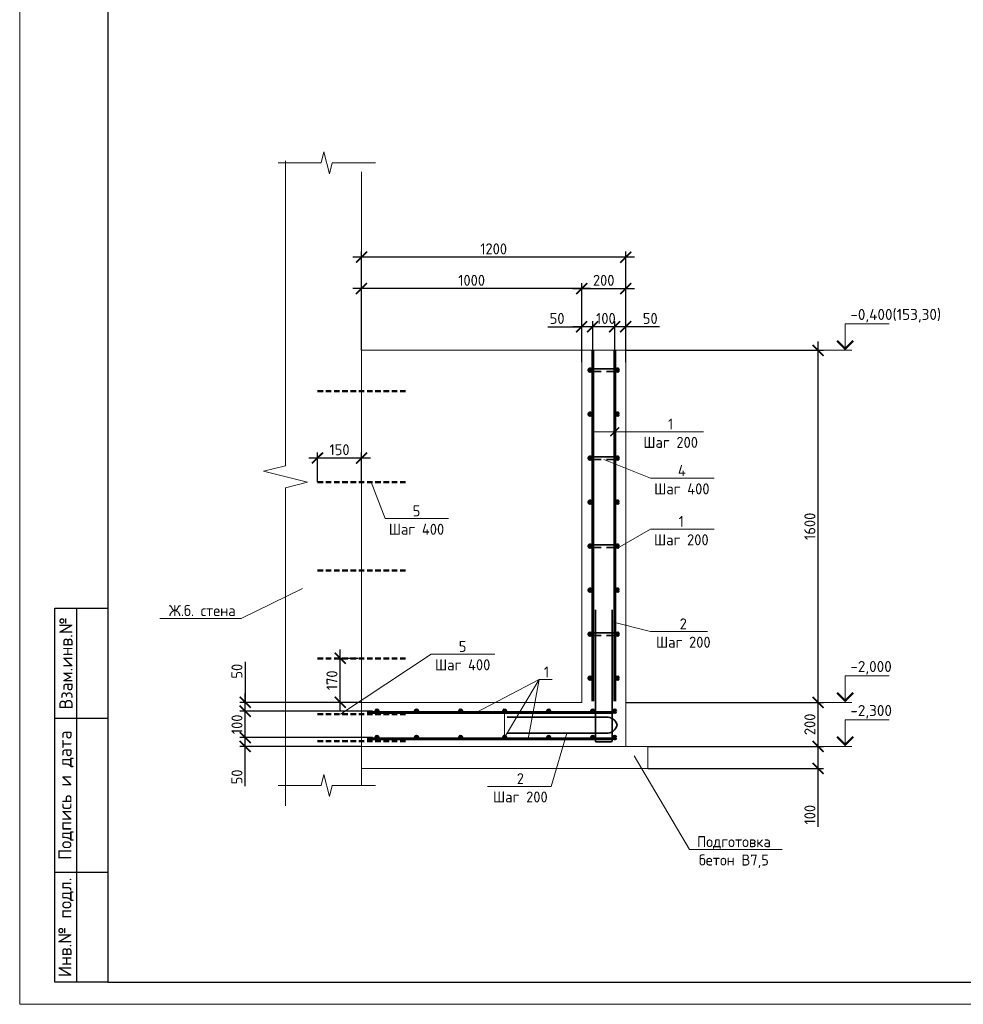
# Model space of a CAD drawing. Header units: millimetres. Extents: x 130535 to 3472113, y -231620 to 121434.
# Tile 19 of 133: x 344596 to 366028, y -231620 to -209245. Entities that reach past the tile are written whole.
import ezdxf
from ezdxf import colors
from ezdxf.entities.mleader import LeaderData, LeaderLine
from ezdxf.enums import TextEntityAlignment as Align
from ezdxf.math import Vec2, Vec3

# ---------------------------------------------------------------- set-up
doc = ezdxf.new("R2010")
doc.units = ezdxf.units.MM
doc.linetypes.add('DASHED2', pattern=[0.375, 0.25, -0.125])
doc.layers.get('DEFPOINTS').update_dxf_attribs({"color": 1, "lineweight": 0})
for name, color, linetype, lineweight in [('Основная 0.35', 200, 'Continuous', 35), ('Основная 0.60', 142, 'Continuous', 60), ('РАЗМЕРЫ', 1, 'Continuous', 9), ('Разрез жилая часть$0$Отметки', 1, 'Continuous', 20), ('Символы 0.20', 1, 'Continuous', 20), ('Текст', 7, 'Continuous', 25), ('Тонкая', 81, 'Continuous', 20), ('Тонкая 0.20', 30, 'Continuous', 20), ('ТОНКИЕ', 7, 'Continuous', 9)]:
    doc.layers.add(name, color=color, linetype=linetype, lineweight=lineweight)
doc.layers.add('ТОЛСТЫЕ_ОСНОВНЫЕ', color=6, linetype='Continuous')
doc.styles.add('GOST-2.304_Type-B', font='GOST_Common.ttf')
doc.styles.add('style1', font='GOST_Common.ttf', dxfattribs={"height": 500})
doc.styles.add('ГОСТ', font='isocpeur.TTF')
doc.dimstyles.new('СПДС', dxfattribs={"dimscale": 100, "dimtxt": 2.5, "dimasz": 2.5, "dimexe": 1.25, "dimexo": 0, "dimtad": 1, "dimdec": 0, "dimtxsty": 'GOST-2.304_Type-B', "dimblk": 'ARCHTICK', "dimcen": 2.5, "dimdle": 2, "dimadec": 0, "dimazin": 2, "dimtfac": 0.75, "dimtdec": 0, "dimtmove": 1, "dimatfit": 3, "dimfxl": 1, "dimtolj": 1, "dimarcsym": 1})

# ---------------------------------------------------------------- blocks, each defined once
blk = doc.blocks.new('*U5')
at = {"layer": 'ТОЛСТЫЕ_ОСНОВНЫЕ'}
for p, q in [((8, 5), (8, 90)), ((8, 90), (20, 90)), ((13, 5), (13, 90)), ((8, 65), (20, 65)), ((8, 30), (20, 30)), ((20, 5), (8, 5))]:
    blk.add_line(p, q, dxfattribs=at)
at = {"layer": 'ТОЛСТЫЕ_ОСНОВНЫЕ', "color": 6}
blk.add_lwpolyline([(20, 5), (589, 5), (589, 415), (20, 415)], close=True, dxfattribs=at)
at = {"layer": 'ТОНКИЕ'}
blk.add_lwpolyline([(0, 0), (594, 0), (594, 420), (0, 420)], close=True, dxfattribs=at)
at = {"layer": 'Текст', "style": 'style1'}
for s, p in [('Взам.инв.№', (10.5, 77.5)), ('Подпись и дата', (10.5, 47.5)), ('Инв.№ подл.', (10.5, 17.5))]:
    blk.add_text(s, height=3, rotation=90, dxfattribs=at).set_placement(p, align=Align.MIDDLE)
blk = doc.blocks.new('_None')
blk = doc.blocks.new('_ArchTick')
at = {"color": 0, "linetype": 'ByBlock', "const_width": 0.15}
blk.add_lwpolyline([(-0.5, -0.5), (0.5, 0.5)], dxfattribs=at)
blk = doc.blocks.new('*D780')
at = {"layer": 'DEFPOINTS', "color": 0, "linetype": 'Continuous', "lineweight": 0, "transparency": 16777216}
for p in [(349717, -225558), (352610, -225558), (352360, -225758)]:
    blk.add_point(p, dxfattribs=at)
at = {"layer": 'РАЗМЕРЫ', "color": 0, "linetype": 'Continuous', "lineweight": -2, "transparency": 16777216}
for p, q in [((349717, -225958), (349717, -225358)), ((352610, -225558), (349592, -225558)), ((352360, -225758), (349592, -225758)), ((349717, -226666), (349717, -225758))]:
    blk.add_line(p, q, dxfattribs=at)
at = {"layer": 'РАЗМЕРЫ', "color": 0, "linetype": 'Continuous', "lineweight": -2, "transparency": 16777216, "xscale": 250, "yscale": 250, "zscale": 250}
for p, rotation in [((349717, -225558), 90), ((349717, -225758), 270)]:
    blk.add_blockref('_ArchTick', p, dxfattribs=dict(at, rotation=rotation))
at = {"layer": 'РАЗМЕРЫ', "color": 0, "linetype": 'Continuous', "lineweight": 0, "transparency": 16777216, "insert": (349530, -226453), "char_height": 250, "attachment_point": 5, "rotation": 90, "style": 'GOST-2.304_Type-B'}
blk.add_mtext('\\A1;50', dxfattribs=at)
blk = doc.blocks.new('*D781')
at = {"layer": 'DEFPOINTS', "color": 0, "linetype": 'Continuous', "lineweight": 0, "transparency": 16777216}
for p in [(349717, -224958), (352610, -224958), (352610, -225558)]:
    blk.add_point(p, dxfattribs=at)
at = {"layer": 'РАЗМЕРЫ', "color": 0, "linetype": 'Continuous', "lineweight": -2, "transparency": 16777216}
for p, q in [((349717, -225758), (349717, -224758)), ((352610, -224958), (349592, -224958)), ((352610, -225558), (349592, -225558))]:
    blk.add_line(p, q, dxfattribs=at)
at = {"layer": 'РАЗМЕРЫ', "color": 0, "linetype": 'Continuous', "lineweight": -2, "transparency": 16777216, "xscale": 250, "yscale": 250, "zscale": 250}
for p, rotation in [((349717, -224958), 90), ((349717, -225558), 270)]:
    blk.add_blockref('_ArchTick', p, dxfattribs=dict(at, rotation=rotation))
at = {"layer": 'РАЗМЕРЫ', "color": 0, "linetype": 'Continuous', "lineweight": 0, "transparency": 16777216, "insert": (349530, -225258), "char_height": 250, "attachment_point": 5, "rotation": 90, "style": 'GOST-2.304_Type-B'}
blk.add_mtext('\\A1;100', dxfattribs=at)
blk = doc.blocks.new('*D782')
at = {"layer": 'DEFPOINTS', "color": 0, "linetype": 'Continuous', "lineweight": 0, "transparency": 16777216}
for p in [(349717, -224758), (352360, -224758), (352610, -224958)]:
    blk.add_point(p, dxfattribs=at)
at = {"layer": 'РАЗМЕРЫ', "color": 0, "linetype": 'Continuous', "lineweight": -2, "transparency": 16777216}
for p, q in [((349717, -223837), (349717, -224758)), ((349717, -225158), (349717, -224558)), ((352360, -224758), (349592, -224758)), ((352610, -224958), (349592, -224958))]:
    blk.add_line(p, q, dxfattribs=at)
at = {"layer": 'РАЗМЕРЫ', "color": 0, "linetype": 'Continuous', "lineweight": -2, "transparency": 16777216, "xscale": 250, "yscale": 250, "zscale": 250}
for p, rotation in [((349717, -224758), 90), ((349717, -224958), 270)]:
    blk.add_blockref('_ArchTick', p, dxfattribs=dict(at, rotation=rotation))
at = {"layer": 'РАЗМЕРЫ', "color": 0, "linetype": 'Continuous', "lineweight": 0, "transparency": 16777216, "insert": (349530, -224050), "char_height": 250, "attachment_point": 5, "rotation": 90, "style": 'GOST-2.304_Type-B'}
blk.add_mtext('\\A1;50', dxfattribs=at)
blk = doc.blocks.new('*D783')
at = {"layer": 'DEFPOINTS', "color": 0, "linetype": 'Continuous', "lineweight": 0, "transparency": 16777216}
for p in [(358110, -216222), (358360, -217029), (358110, -217154)]:
    blk.add_point(p, dxfattribs=at)
at = {"layer": 'РАЗМЕРЫ', "color": 0, "linetype": 'Continuous', "lineweight": -2, "transparency": 16777216}
for p, q in [((358110, -217154), (358110, -216097)), ((358360, -217029), (358360, -216097)), ((358560, -216222), (357910, -216222)), ((359130, -216222), (358360, -216222))]:
    blk.add_line(p, q, dxfattribs=at)
at = {"layer": 'РАЗМЕРЫ', "color": 0, "linetype": 'Continuous', "lineweight": -2, "transparency": 16777216, "xscale": 250, "yscale": 250, "zscale": 250, "rotation": 180}
blk.add_blockref('_ArchTick', (358110, -216222), dxfattribs=at)
at = {"layer": 'РАЗМЕРЫ', "color": 0, "linetype": 'Continuous', "lineweight": -2, "transparency": 16777216, "xscale": 250, "yscale": 250, "zscale": 250}
blk.add_blockref('_ArchTick', (358360, -216222), dxfattribs=at)
at = {"layer": 'РАЗМЕРЫ', "color": 0, "linetype": 'Continuous', "lineweight": 0, "transparency": 16777216, "insert": (358917, -216034), "char_height": 250, "attachment_point": 5, "style": 'GOST-2.304_Type-B'}
blk.add_mtext('\\A1;50', dxfattribs=at)
blk = doc.blocks.new('*D784')
at = {"layer": 'DEFPOINTS', "color": 0, "linetype": 'Continuous', "lineweight": 0, "transparency": 16777216}
for p in [(357610, -216222), (357610, -217154), (358110, -217154)]:
    blk.add_point(p, dxfattribs=at)
at = {"layer": 'РАЗМЕРЫ', "color": 0, "linetype": 'Continuous', "lineweight": -2, "transparency": 16777216}
for p, q in [((357610, -217154), (357610, -216097)), ((358110, -217154), (358110, -216097)), ((358310, -216222), (357410, -216222))]:
    blk.add_line(p, q, dxfattribs=at)
at = {"layer": 'РАЗМЕРЫ', "color": 0, "linetype": 'Continuous', "lineweight": -2, "transparency": 16777216, "xscale": 250, "yscale": 250, "zscale": 250, "rotation": 180}
blk.add_blockref('_ArchTick', (357610, -216222), dxfattribs=at)
at = {"layer": 'РАЗМЕРЫ', "color": 0, "linetype": 'Continuous', "lineweight": -2, "transparency": 16777216, "xscale": 250, "yscale": 250, "zscale": 250}
blk.add_blockref('_ArchTick', (358110, -216222), dxfattribs=at)
at = {"layer": 'РАЗМЕРЫ', "color": 0, "linetype": 'Continuous', "lineweight": 0, "transparency": 16777216, "insert": (357910, -216034), "char_height": 250, "attachment_point": 5, "style": 'GOST-2.304_Type-B'}
blk.add_mtext('\\A1;100', dxfattribs=at)
blk = doc.blocks.new('*D785')
at = {"layer": 'DEFPOINTS', "color": 0, "linetype": 'Continuous', "lineweight": 0, "transparency": 16777216}
for p in [(357360, -216222), (357360, -217029), (357610, -217154)]:
    blk.add_point(p, dxfattribs=at)
at = {"layer": 'РАЗМЕРЫ', "color": 0, "linetype": 'Continuous', "lineweight": -2, "transparency": 16777216}
for p, q in [((357360, -217029), (357360, -216097)), ((357610, -217154), (357610, -216097)), ((356590, -216222), (357360, -216222)), ((357810, -216222), (357160, -216222))]:
    blk.add_line(p, q, dxfattribs=at)
at = {"layer": 'РАЗМЕРЫ', "color": 0, "linetype": 'Continuous', "lineweight": -2, "transparency": 16777216, "xscale": 250, "yscale": 250, "zscale": 250, "rotation": 180}
blk.add_blockref('_ArchTick', (357360, -216222), dxfattribs=at)
at = {"layer": 'РАЗМЕРЫ', "color": 0, "linetype": 'Continuous', "lineweight": -2, "transparency": 16777216, "xscale": 250, "yscale": 250, "zscale": 250}
blk.add_blockref('_ArchTick', (357610, -216222), dxfattribs=at)
at = {"layer": 'РАЗМЕРЫ', "color": 0, "linetype": 'Continuous', "lineweight": 0, "transparency": 16777216, "insert": (356802, -216034), "char_height": 250, "attachment_point": 5, "style": 'GOST-2.304_Type-B'}
blk.add_mtext('\\A1;50', dxfattribs=at)
blk = doc.blocks.new('*D786')
at = {"layer": 'DEFPOINTS', "color": 0, "linetype": 'Continuous', "lineweight": 0, "transparency": 16777216}
for p in [(358860, -225758), (362730, -225758), (358860, -226258)]:
    blk.add_point(p, dxfattribs=at)
at = {"layer": 'РАЗМЕРЫ', "color": 0, "linetype": 'Continuous', "lineweight": -2, "transparency": 16777216}
for p, q in [((362730, -226458), (362730, -225558)), ((358860, -225758), (362855, -225758)), ((358860, -226258), (362855, -226258)), ((362730, -227586), (362730, -226258))]:
    blk.add_line(p, q, dxfattribs=at)
at = {"layer": 'РАЗМЕРЫ', "color": 0, "linetype": 'Continuous', "lineweight": -2, "transparency": 16777216, "xscale": 250, "yscale": 250, "zscale": 250}
for p, rotation in [((362730, -225758), 90), ((362730, -226258), 270)]:
    blk.add_blockref('_ArchTick', p, dxfattribs=dict(at, rotation=rotation))
at = {"layer": 'РАЗМЕРЫ', "color": 0, "linetype": 'Continuous', "lineweight": 0, "transparency": 16777216, "insert": (362543, -227311), "char_height": 250, "attachment_point": 5, "rotation": 90, "style": 'GOST-2.304_Type-B'}
blk.add_mtext('\\A1;100', dxfattribs=at)
blk = doc.blocks.new('*D787')
at = {"layer": 'DEFPOINTS', "color": 0, "linetype": 'Continuous', "lineweight": 0, "transparency": 16777216}
for p in [(358360, -224758), (362730, -224758), (358860, -225758)]:
    blk.add_point(p, dxfattribs=at)
at = {"layer": 'РАЗМЕРЫ', "color": 0, "linetype": 'Continuous', "lineweight": -2, "transparency": 16777216}
for p, q in [((362730, -225958), (362730, -224558)), ((358360, -224758), (362855, -224758)), ((358860, -225758), (362855, -225758))]:
    blk.add_line(p, q, dxfattribs=at)
at = {"layer": 'РАЗМЕРЫ', "color": 0, "linetype": 'Continuous', "lineweight": -2, "transparency": 16777216, "xscale": 250, "yscale": 250, "zscale": 250}
for p, rotation in [((362730, -224758), 90), ((362730, -225758), 270)]:
    blk.add_blockref('_ArchTick', p, dxfattribs=dict(at, rotation=rotation))
at = {"layer": 'РАЗМЕРЫ', "color": 0, "linetype": 'Continuous', "lineweight": 0, "transparency": 16777216, "insert": (362543, -225258), "char_height": 250, "attachment_point": 5, "rotation": 90, "style": 'GOST-2.304_Type-B'}
blk.add_mtext('\\A1;200', dxfattribs=at)
blk = doc.blocks.new('*D788')
at = {"layer": 'DEFPOINTS', "color": 0, "linetype": 'Continuous', "lineweight": 0, "transparency": 16777216}
for p in [(358360, -215356), (357360, -216758), (358360, -216758)]:
    blk.add_point(p, dxfattribs=at)
at = {"layer": 'РАЗМЕРЫ', "color": 0, "linetype": 'Continuous', "lineweight": -2, "transparency": 16777216}
for p, q in [((357360, -216758), (357360, -215231)), ((358360, -216758), (358360, -215231)), ((357160, -215356), (358560, -215356))]:
    blk.add_line(p, q, dxfattribs=at)
at = {"layer": 'РАЗМЕРЫ', "color": 0, "linetype": 'Continuous', "lineweight": -2, "transparency": 16777216, "xscale": 250, "yscale": 250, "zscale": 250, "rotation": 180}
blk.add_blockref('_ArchTick', (357360, -215356), dxfattribs=at)
at = {"layer": 'РАЗМЕРЫ', "color": 0, "linetype": 'Continuous', "lineweight": -2, "transparency": 16777216, "xscale": 250, "yscale": 250, "zscale": 250}
blk.add_blockref('_ArchTick', (358360, -215356), dxfattribs=at)
at = {"layer": 'РАЗМЕРЫ', "color": 0, "linetype": 'Continuous', "lineweight": 0, "transparency": 16777216, "insert": (357860, -215168), "char_height": 250, "attachment_point": 5, "style": 'GOST-2.304_Type-B'}
blk.add_mtext('\\A1;200', dxfattribs=at)
blk = doc.blocks.new('*D789')
at = {"layer": 'DEFPOINTS', "color": 0, "linetype": 'Continuous', "lineweight": 0, "transparency": 16777216}
for p in [(352360, -215356), (352360, -216758), (357360, -216758)]:
    blk.add_point(p, dxfattribs=at)
at = {"layer": 'РАЗМЕРЫ', "color": 0, "linetype": 'Continuous', "lineweight": -2, "transparency": 16777216}
for p, q in [((352360, -216758), (352360, -215231)), ((357360, -216758), (357360, -215231)), ((357560, -215356), (352160, -215356))]:
    blk.add_line(p, q, dxfattribs=at)
at = {"layer": 'РАЗМЕРЫ', "color": 0, "linetype": 'Continuous', "lineweight": -2, "transparency": 16777216, "xscale": 250, "yscale": 250, "zscale": 250, "rotation": 180}
blk.add_blockref('_ArchTick', (352360, -215356), dxfattribs=at)
at = {"layer": 'РАЗМЕРЫ', "color": 0, "linetype": 'Continuous', "lineweight": -2, "transparency": 16777216, "xscale": 250, "yscale": 250, "zscale": 250}
blk.add_blockref('_ArchTick', (357360, -215356), dxfattribs=at)
at = {"layer": 'РАЗМЕРЫ', "color": 0, "linetype": 'Continuous', "lineweight": 0, "transparency": 16777216, "insert": (354860, -215168), "char_height": 250, "attachment_point": 5, "style": 'GOST-2.304_Type-B'}
blk.add_mtext('\\A1;1000', dxfattribs=at)
blk = doc.blocks.new('*D790')
at = {"layer": 'DEFPOINTS', "color": 0, "linetype": 'Continuous', "lineweight": 0, "transparency": 16777216}
for p in [(358360, -216758), (362730, -216758), (362479, -224758)]:
    blk.add_point(p, dxfattribs=at)
at = {"layer": 'РАЗМЕРЫ', "color": 0, "linetype": 'Continuous', "lineweight": -2, "transparency": 16777216}
for p, q in [((362730, -224958), (362730, -216558)), ((358360, -216758), (362855, -216758)), ((362479, -224758), (362855, -224758))]:
    blk.add_line(p, q, dxfattribs=at)
at = {"layer": 'РАЗМЕРЫ', "color": 0, "linetype": 'Continuous', "lineweight": -2, "transparency": 16777216, "xscale": 250, "yscale": 250, "zscale": 250}
for p, rotation in [((362730, -216758), 90), ((362730, -224758), 270)]:
    blk.add_blockref('_ArchTick', p, dxfattribs=dict(at, rotation=rotation))
at = {"layer": 'РАЗМЕРЫ', "color": 0, "linetype": 'Continuous', "lineweight": 0, "transparency": 16777216, "insert": (362543, -220758), "char_height": 250, "attachment_point": 5, "rotation": 90, "style": 'GOST-2.304_Type-B'}
blk.add_mtext('\\A1;1600', dxfattribs=at)
blk = doc.blocks.new('*D798')
at = {"layer": 'DEFPOINTS', "color": 0, "linetype": 'Continuous', "lineweight": 0, "transparency": 16777216}
for p in [(352360, -214641), (352360, -216758), (358360, -216758)]:
    blk.add_point(p, dxfattribs=at)
at = {"layer": 'РАЗМЕРЫ', "color": 0, "linetype": 'Continuous', "lineweight": -2, "transparency": 16777216}
for p, q in [((352360, -216758), (352360, -214516)), ((358360, -216758), (358360, -214516)), ((358560, -214641), (352160, -214641))]:
    blk.add_line(p, q, dxfattribs=at)
at = {"layer": 'РАЗМЕРЫ', "color": 0, "linetype": 'Continuous', "lineweight": -2, "transparency": 16777216, "xscale": 250, "yscale": 250, "zscale": 250, "rotation": 180}
blk.add_blockref('_ArchTick', (352360, -214641), dxfattribs=at)
at = {"layer": 'РАЗМЕРЫ', "color": 0, "linetype": 'Continuous', "lineweight": -2, "transparency": 16777216, "xscale": 250, "yscale": 250, "zscale": 250}
blk.add_blockref('_ArchTick', (358360, -214641), dxfattribs=at)
at = {"layer": 'РАЗМЕРЫ', "color": 0, "linetype": 'Continuous', "lineweight": 0, "transparency": 16777216, "insert": (355360, -214453), "char_height": 250, "attachment_point": 5, "style": 'GOST-2.304_Type-B'}
blk.add_mtext('\\A1;1200', dxfattribs=at)
blk = doc.blocks.new('*D799')
at = {"layer": 'DEFPOINTS', "color": 0, "linetype": 'Continuous', "lineweight": 0, "transparency": 16777216}
for p in [(352360, -219205), (351360, -219758), (352360, -219758)]:
    blk.add_point(p, dxfattribs=at)
at = {"layer": 'РАЗМЕРЫ', "color": 0, "linetype": 'Continuous', "lineweight": -2, "transparency": 16777216}
for p, q in [((351160, -219205), (352560, -219205)), ((351360, -219758), (351360, -219080)), ((352360, -219758), (352360, -219080))]:
    blk.add_line(p, q, dxfattribs=at)
at = {"layer": 'РАЗМЕРЫ', "color": 0, "linetype": 'Continuous', "lineweight": -2, "transparency": 16777216, "xscale": 250, "yscale": 250, "zscale": 250, "rotation": 180}
blk.add_blockref('_ArchTick', (351360, -219205), dxfattribs=at)
at = {"layer": 'РАЗМЕРЫ', "color": 0, "linetype": 'Continuous', "lineweight": -2, "transparency": 16777216, "xscale": 250, "yscale": 250, "zscale": 250}
blk.add_blockref('_ArchTick', (352360, -219205), dxfattribs=at)
at = {"layer": 'РАЗМЕРЫ', "color": 0, "linetype": 'Continuous', "lineweight": 0, "transparency": 16777216, "insert": (351860, -219017), "char_height": 250, "attachment_point": 5, "style": 'GOST-2.304_Type-B'}
blk.add_mtext('\\A1;150', dxfattribs=at)
blk = doc.blocks.new('*D800')
at = {"layer": 'DEFPOINTS', "color": 0, "linetype": 'Continuous', "lineweight": 0, "transparency": 16777216}
for p in [(351875, -223758), (352287, -223758), (352287, -224758)]:
    blk.add_point(p, dxfattribs=at)
at = {"layer": 'РАЗМЕРЫ', "color": 0, "linetype": 'Continuous', "lineweight": -2, "transparency": 16777216}
for p, q in [((351875, -224958), (351875, -223558)), ((352287, -223758), (351750, -223758)), ((352287, -224758), (351750, -224758))]:
    blk.add_line(p, q, dxfattribs=at)
at = {"layer": 'РАЗМЕРЫ', "color": 0, "linetype": 'Continuous', "lineweight": -2, "transparency": 16777216, "xscale": 250, "yscale": 250, "zscale": 250}
for p, rotation in [((351875, -223758), 90), ((351875, -224758), 270)]:
    blk.add_blockref('_ArchTick', p, dxfattribs=dict(at, rotation=rotation))
at = {"layer": 'РАЗМЕРЫ', "color": 0, "linetype": 'Continuous', "lineweight": 0, "transparency": 16777216, "insert": (351688, -224258), "char_height": 250, "attachment_point": 5, "rotation": 90, "style": 'GOST-2.304_Type-B'}
blk.add_mtext('\\A1;170', dxfattribs=at)

msp = doc.modelspace()

# ---------------------------------------------------------------- linework, layer by layer
at = {"linetype": 'DASHED2', "lineweight": 50, "ltscale": 500}
for p, q in [((351360.3, -217684.8), (353360.3, -217684.8)), ((351360.3, -219758.4), (353360.3, -219758.4)), ((351360.3, -221758.4), (353360.3, -221758.4)), ((351360.3, -223758.4), (353360.3, -223758.4)), ((351360.3, -225028.5), (353360.3, -225028.5)), ((351360.3, -225638.5), (353360.3, -225638.5))]:
    msp.add_line(p, q, dxfattribs=at)
at = {"linetype": 'ByBlock', "lineweight": 20, "ltscale": 0.5}
msp.add_lwpolyline([(350633.5, -212456), (350633.5, -219381), (350133.5, -219506), (351133.5, -219756), (350633.5, -219881), (350633.5, -227106)], dxfattribs=at)
at = {"layer": 'Основная 0.35'}
for p, q in [((358170.3, -217178.5), (357550.3, -217178.5)), ((357550.3, -217238.5), (357800.3, -217238.5)), ((358170.3, -217238.5), (357920.3, -217238.5)), ((358170.3, -219178.5), (357550.3, -219178.5)), ((357550.3, -219238.5), (357800.3, -219238.5)), ((358170.3, -219238.5), (357920.3, -219238.5)), ((358170.3, -221178.5), (357550.3, -221178.5)), ((357550.3, -221238.5), (357800.3, -221238.5)), ((358170.3, -221238.5), (357920.3, -221238.5)), ((357670.3, -225630.4), (357670.3, -222655.4)), ((358050.3, -225630.4), (358050.3, -222655.4)), ((358170.3, -223178.5), (357550.3, -223178.5)), ((357550.3, -223238.5), (357800.3, -223238.5)), ((358170.3, -223238.5), (357920.3, -223238.5)), ((355664.7, -225094.2), (357914.7, -225094.2)), ((355664.7, -225454.8), (357914.7, -225454.8)), ((357695.3, -225655.4), (358025.3, -225655.4))]:
    msp.add_line(p, q, dxfattribs=at)
for centre, radius, start, end in [((357550.3, -217208.5), 30, 90, 270), ((358170.3, -217208.5), 30, 270, 90), ((357550.3, -219208.5), 30, 90, 270), ((358170.3, -219208.5), 30, 270, 90), ((357550.3, -221208.5), 30, 90, 270), ((358170.3, -221208.5), 30, 270, 90), ((357550.3, -223208.5), 30, 90, 270), ((358170.3, -223208.5), 30, 270, 90), ((357937.3, -225326.2), 233.1, 12.58776, 95.55165), ((357937.3, -225222.8), 233.1, 264.44835, 347.41224), ((357695.3, -225630.4), 25, 180, 270), ((358025.3, -225630.4), 25, 270, 0)]:
    msp.add_arc(centre, radius, start, end, dxfattribs=at)
at = {"layer": 'Основная 0.60'}
for p, q in [((357610.3, -224733.5), (357610.3, -216758.5)), ((358110.3, -224733.5), (358110.3, -216758.5)), ((358076.6, -224988.5), (352485.3, -224988.5)), ((358076.6, -225588.5), (352485.3, -225588.5))]:
    msp.add_line(p, q, dxfattribs=at)
for centre in [(357550.3, -217208.5), (358170.3, -217208.5), (357550.3, -218208.5), (358170.3, -218208.5), (357550.3, -219208.5), (358170.3, -219208.5), (357550.3, -220208.5), (358170.3, -220208.5), (357550.3, -221208.5), (358170.3, -221208.5), (357550.3, -222208.5), (358170.3, -222208.5), (357550.3, -223208.5), (358170.3, -223208.5), (357550.3, -224208.5), (358170.3, -224208.5), (352710.3, -224958.5), (353610.3, -224958.5), (354610.3, -224958.5), (355610.3, -224958.5), (356610.3, -224958.5), (357610.3, -224958.5), (358110.3, -224958.5), (352710.3, -225558.5), (353610.3, -225558.5), (354610.3, -225558.5), (355610.3, -225558.5), (356610.3, -225558.5), (357610.3, -225558.5), (358110.3, -225558.5)]:
    msp.add_circle(centre, 30, dxfattribs=at)
at = {"layer": 'РАЗМЕРЫ', "linetype": 'Continuous', "lineweight": 0}
for p, q in [((356391.9, -224242.6), (354960.2, -224988.5)), ((356391.9, -224242.6), (356142.3, -225588.5)), ((350633.5, -224758.5), (352360.3, -224758.5))]:
    msp.add_line(p, q, dxfattribs=at)
at = {"layer": 'Символы 0.20', "color": 1, "linetype": 'Continuous', "lineweight": 20, "ltscale": 100}
for p, q in [((363345.3, -216158.5), (364345.3, -216158.5)), ((362479.2, -216758.5), (363345.3, -216758.5)), ((363345.3, -224158.5), (364345.3, -224158.5)), ((362479.2, -224758.5), (363345.3, -224758.5)), ((363345.3, -225158.5), (364345.3, -225158.5)), ((362479.2, -225758.5), (363345.3, -225758.5))]:
    msp.add_line(p, q, dxfattribs=at)
at = {"layer": 'Символы 0.20', "color": 1, "linetype": 'Continuous', "lineweight": 20, "ltscale": 10000}
for p, q in [((363495.3, -216758.5), (363195.3, -216758.5)), ((363495.3, -224758.5), (363195.3, -224758.5)), ((363495.3, -225758.5), (363195.3, -225758.5))]:
    msp.add_line(p, q, dxfattribs=at)
at = {"layer": 'Символы 0.20'}
msp.add_line((358921, -223149.8), (359021, -223149.8), dxfattribs=at)
at = {"layer": 'Символы 0.20', "color": 1, "linetype": 'Continuous', "lineweight": 20, "ltscale": 10000}
for points in [[(363345.3, -216758.5), (363345.3, -216158.5)], [(363345.3, -224758.5), (363345.3, -224158.5)], [(363345.3, -225758.5), (363345.3, -225158.5)]]:
    msp.add_lwpolyline(points, dxfattribs=at)
at = {"layer": 'Символы 0.20', "color": 1, "linetype": 'Continuous', "lineweight": 20, "ltscale": 10000, "const_width": 50}
for points in [[(363162.9, -216540.8), (363345.3, -216723.1), (363527.6, -216540.8)], [(363162.9, -224540.8), (363345.3, -224723.1), (363527.6, -224540.8)], [(363162.9, -225540.8), (363345.3, -225723.1), (363527.6, -225540.8)]]:
    msp.add_lwpolyline(points, dxfattribs=at)
at = {"layer": 'Символы 0.20'}
for points in [[(358050.3, -222932.1), (358921, -223149.8)], [(359021, -223149.8), (360215.6, -223149.8)]]:
    msp.add_lwpolyline(points, dxfattribs=at)
at = {"layer": 'Тонкая'}
for points in [[(350464.7, -212494.7), (350614.7, -212494.7), (351444.3, -212494.7), (351506.8, -212244.7), (351631.8, -212744.7), (351694.3, -212494.7), (352523.8, -212494.7), (352673.8, -212494.7)], [(350464.7, -226647), (350614.7, -226647), (351444.3, -226647), (351506.8, -226397), (351631.8, -226897), (351694.3, -226647), (352523.8, -226647), (352673.8, -226647)]]:
    msp.add_lwpolyline(points, dxfattribs=at)
at = {"layer": 'Тонкая 0.20'}
for p, q in [((352360.3, -212706), (352360.3, -226647)), ((357360.3, -216758.5), (352360.3, -216758.5)), ((357360.3, -216758.5), (358360.3, -216758.5)), ((357360.3, -224733.5), (357360.3, -216758.5)), ((358360.3, -216758.5), (358360.3, -224733.5)), ((357360.3, -224758.5), (357360.3, -218593.9)), ((358360.3, -218593.9), (358360.3, -225758.5)), ((352360.3, -225758.5), (352360.3, -224758.5)), ((352360.3, -224758.5), (357360.3, -224758.5)), ((358860.3, -225758.5), (352360.3, -225758.5)), ((358860.3, -225758.5), (358860.3, -226258.5)), ((359860.3, -225758.5), (360360.3, -225758.5)), ((358860.3, -226258.5), (352360.3, -226258.5))]:
    msp.add_line(p, q, dxfattribs=at)

# ---------------------------------------------------------------- block references
at = {"xscale": 100, "yscale": 100, "zscale": 100}
msp.add_blockref('*U5', (344595.6, -231619.8), dxfattribs=at)

# ---------------------------------------------------------------- texts
at = {"layer": 'Разрез жилая часть$0$Отметки', "linetype": 'Continuous', "lineweight": 25, "ltscale": 100, "style": 'ГОСТ'}
for s, p in [('-0,400(153,30)', (363462.8, -216068.5)), ('-2,000', (363462.8, -224068.5)), ('-2,300', (363462.8, -225068.5))]:
    msp.add_text(s, height=250, dxfattribs=at).set_placement(p)
at = {"layer": 'Символы 0.20', "insert": (359668.1, -222849.8), "char_height": 250, "attachment_point": 2, "style": 'GOST-2.304_Type-B'}
msp.add_mtext('2\\PШаг 200', dxfattribs=at)

# ---------------------------------------------------------------- dimensions: what is measured, and where the dimension line sits
at = {"layer": 'РАЗМЕРЫ', "color": 3, "linetype": 'Continuous', "lineweight": 0}
for base, p1, p2, picture, middle in [((352360.3, -214640.6), (358360.3, -216758.5), (352360.3, -216758.5), '*D798', (355360.3, -214453.1)), ((352360.3, -215356), (357360.3, -216758.5), (352360.3, -216758.5), '*D789', (354860.3, -215168.5)), ((358360.3, -215356), (357360.3, -216758.5), (358360.3, -216758.5), '*D788', (357860.3, -215168.5))]:
    dim = msp.add_linear_dim(base=base, p1=p1, p2=p2, dimstyle='СПДС', override={"dimlfac": 0.2}, dxfattribs=at)
    dim.commit()
    dim.dimension.update_dxf_attribs({"geometry": picture, "text_midpoint": middle})
for base, p1, p2, angle, picture, middle in [((357360.3, -216221.9), (357610.3, -217154.4), (357360.3, -217029.4), 180, '*D785', (356802.2, -216252.8)), ((357610.3, -216221.9), (358110.3, -217154.4), (357610.3, -217154.4), 180, '*D784', (357910.3, -216221.9)), ((358110.3, -216221.9), (358360.3, -217029.4), (358110.3, -217154.4), 180, '*D783', (358917.1, -216251.9)), ((362730.1, -225758.5), (358860.3, -226258.5), (358860.3, -225758.5), 90, '*D786', (362974.1, -227310.8))]:
    dim = msp.add_linear_dim(base=base, p1=p1, p2=p2, angle=angle, dimstyle='СПДС', override={"dimlfac": 0.2}, dxfattribs=at)
    dim.commit()
    dim.dimension.update_dxf_attribs({"geometry": picture, "text_midpoint": middle, "dimtype": 160})
for base, p1, p2, picture, middle in [((362730.1, -216758.5), (362479.2, -224758.5), (358360.3, -216758.5), '*D790', (362542.6, -220758.5)), ((362730.1, -224758.5), (358860.3, -225758.5), (358360.3, -224758.5), '*D787', (362542.6, -225258.5))]:
    dim = msp.add_linear_dim(base=base, p1=p1, p2=p2, angle=90, dimstyle='СПДС', override={"dimlfac": 0.2}, dxfattribs=at)
    dim.commit()
    dim.dimension.update_dxf_attribs({"geometry": picture, "text_midpoint": middle})
at = {"layer": 'РАЗМЕРЫ', "linetype": 'Continuous', "lineweight": 0}
dim = msp.add_linear_dim(base=(352360.3, -219204.8), p1=(351360.3, -219758.4), p2=(352360.3, -219758.4), text='150', dimstyle='СПДС', dxfattribs=at)
dim.commit()
dim.dimension.update_dxf_attribs({"geometry": '*D799', "text_midpoint": (351860.3, -219017.3)})
at = {"layer": 'РАЗМЕРЫ', "color": 3, "linetype": 'Continuous', "lineweight": 0}
for base, p1, p2, text, picture, middle in [((351875.2, -223758.4), (352286.7, -224758.5), (352286.7, -223758.4), '170', '*D800', (351687.7, -224258.4)), ((349717.2, -224958.5), (352610.3, -225558.5), (352610.3, -224958.5), '100', '*D781', (349529.7, -225258.5))]:
    dim = msp.add_linear_dim(base=base, p1=p1, p2=p2, angle=90, text=text, dimstyle='СПДС', override={"dimlfac": 0.2}, dxfattribs=at)
    dim.commit()
    dim.dimension.update_dxf_attribs({"geometry": picture, "text_midpoint": middle})
for base, p1, p2, picture, middle in [((349717.2, -224758.5), (352610.3, -224958.5), (352360.3, -224758.5), '*D782', (349698.4, -224049.9)), ((349717.2, -225558.5), (352360.3, -225758.5), (352610.3, -225558.5), '*D780', (349768.8, -226453.1))]:
    dim = msp.add_linear_dim(base=base, p1=p1, p2=p2, angle=90, text='50', dimstyle='СПДС', override={"dimlfac": 0.2}, dxfattribs=at)
    dim.commit()
    dim.dimension.update_dxf_attribs({"geometry": picture, "text_midpoint": middle, "dimtype": 160})

# ---------------------------------------------------------------- leaders
at = {"layer": 'Символы 0.20'}
ml = msp.add_multileader_mtext('Standard', dxfattribs=at)
ml.set_content('1\\PШаг 200', color=256, style='GOST-2.304_Type-B')
ml.set_leader_properties(color=256, linetype='ByLayer', lineweight=-1)
ml.set_arrow_properties(name='ARCHTICK')
ml.build(insert=Vec2(0, 0))
ml.multileader.update_dxf_attribs({"text_left_attachment_type": 6, "text_right_attachment_type": 6, "dogleg_length": 1, "arrow_head_size": 200, "scale": 20})
ctx = ml.context
ctx.base_point, ctx.scale, ctx.char_height, ctx.arrow_head_size, ctx.landing_gap_size, ctx.plane_origin = Vec3(358779.2, -218608.2), 20, 250, 200, 9, Vec3(355110.3, -218308.2)
ctx.left_attachment, ctx.right_attachment, ctx.text_align_type = 6, 6, 1
notes = []
notes.append((ctx, [(1, (1, 1, 0), (358679.2, -218608.2), (1, 0), 100, [(1, [(358110.3, -218608.2), (357610.3, -218608.2)], 0, [])])]))
ctx.mtext.insert, ctx.mtext.alignment, ctx.mtext.flow_direction = Vec3(359381, -218308.2), 2, 5
ml = msp.add_multileader_mtext('Standard', dxfattribs=at)
ml.set_content('4\\PШаг 400', color=256, style='GOST-2.304_Type-B')
ml.set_leader_properties(color=256, linetype='ByLayer', lineweight=-1)
ml.set_arrow_properties(name='NONE')
ml.build(insert=Vec2(0, 0))
ml.multileader.update_dxf_attribs({"text_left_attachment_type": 6, "text_right_attachment_type": 6, "dogleg_length": 1, "arrow_head_size": 18, "scale": 20})
ctx = ml.context
ctx.base_point, ctx.scale, ctx.char_height, ctx.arrow_head_size, ctx.landing_gap_size, ctx.plane_origin = Vec3(359021, -219664.9), 20, 250, 18, 9, Vec3(355170.3, -223418.3)
ctx.left_attachment, ctx.right_attachment, ctx.text_align_type = 6, 6, 1
notes.append((ctx, [(0, (1, 1, 0), (358921, -219664.9), (1, 0), 100, [(0, [(357860.3, -219238.5)], 0, [])])]))
ctx.mtext.insert, ctx.mtext.alignment, ctx.mtext.flow_direction = Vec3(359635.3, -219364.9), 2, 5
ml = msp.add_multileader_mtext('Standard', dxfattribs=at)
ml.set_content('5\\PШаг 400', color=256, style='GOST-2.304_Type-B')
ml.set_leader_properties(color=256, linetype='ByLayer', lineweight=-1)
ml.set_arrow_properties(name='NONE')
ml.build(insert=Vec2(0, 0))
ml.multileader.update_dxf_attribs({"text_left_attachment_type": 6, "text_right_attachment_type": 6, "dogleg_length": 1, "arrow_head_size": 18, "scale": 20})
ctx = ml.context
ctx.base_point, ctx.scale, ctx.char_height, ctx.arrow_head_size, ctx.landing_gap_size, ctx.plane_origin = Vec3(352993.7, -220583), 20, 250, 18, 9, Vec3(352143, -220458.4)
ctx.left_attachment, ctx.right_attachment, ctx.text_align_type = 6, 6, 1
notes.append((ctx, [(0, (1, 1, 0), (352893.7, -220583), (1, 0), 100, [(0, [(352577.9, -219758.4)], 0, [])])]))
ctx.mtext.insert, ctx.mtext.alignment, ctx.mtext.flow_direction = Vec3(353608, -220283), 2, 5
ml = msp.add_multileader_mtext('Standard', dxfattribs=at)
ml.set_content('1\\PШаг 200', color=256, style='GOST-2.304_Type-B')
ml.set_leader_properties(color=256, linetype='ByLayer', lineweight=-1)
ml.set_arrow_properties(name='NONE')
ml.build(insert=Vec2(0, 0))
ml.multileader.update_dxf_attribs({"text_left_attachment_type": 6, "text_right_attachment_type": 6, "dogleg_length": 1, "arrow_head_size": 18, "scale": 20})
ctx = ml.context
ctx.base_point, ctx.scale, ctx.char_height, ctx.arrow_head_size, ctx.landing_gap_size, ctx.plane_origin = Vec3(359021, -220822.3), 20, 250, 18, 9, Vec3(355170.3, -220955.7)
ctx.left_attachment, ctx.right_attachment, ctx.text_align_type = 6, 6, 1
notes.append((ctx, [(0, (1, 1, 0), (358921, -220822.3), (1, 0), 100, [(0, [(358170.3, -221255.7)], 0, [])])]))
ctx.mtext.insert, ctx.mtext.alignment, ctx.mtext.flow_direction = Vec3(359622.8, -220522.3), 2, 5
ml = msp.add_multileader_mtext('Standard', dxfattribs=at)
ml.set_content('Ж.б. стена', color=256, style='GOST-2.304_Type-B')
ml.set_leader_properties(color=256, linetype='ByLayer', lineweight=-1)
ml.set_arrow_properties(name='NONE')
ml.build(insert=Vec2(0, 0))
ml.multileader.update_dxf_attribs({"text_left_attachment_type": 6, "text_right_attachment_type": 6, "dogleg_length": 1, "arrow_head_size": 18, "scale": 20})
ctx = ml.context
ctx.base_point, ctx.scale, ctx.char_height, ctx.arrow_head_size, ctx.landing_gap_size, ctx.plane_origin = Vec3(347971.9, -222848.9), 20, 250, 18, 9, Vec3(350004.5, -223156.6)
ctx.left_attachment, ctx.right_attachment = 6, 6
notes.append((ctx, [(0, (1, 1, 0), (349625.5, -222848.9), (-1, 0), 100, [(0, [(351015.2, -222171.2)], 0, [])])]))
ctx.mtext.insert, ctx.mtext.flow_direction = Vec3(347980.9, -222548.9), 5
ml = msp.add_multileader_mtext('Standard', dxfattribs=at)
ml.set_content('5\\PШаг 400', color=256, style='GOST-2.304_Type-B')
ml.set_leader_properties(color=256, linetype='ByLayer', lineweight=-1)
ml.set_arrow_properties(name='NONE')
ml.build(insert=Vec2(0, 0))
ml.multileader.update_dxf_attribs({"text_left_attachment_type": 6, "text_right_attachment_type": 6, "dogleg_length": 1, "arrow_head_size": 18, "scale": 20})
ctx = ml.context
ctx.base_point, ctx.scale, ctx.char_height, ctx.arrow_head_size, ctx.landing_gap_size, ctx.plane_origin = Vec3(354042.1, -223663.2), 20, 250, 18, 9, Vec3(353191.4, -223538.6)
ctx.left_attachment, ctx.right_attachment, ctx.text_align_type = 6, 6, 1
notes.append((ctx, [(0, (1, 1, 0), (353942.1, -223663.2), (1, 0), 100, [(0, [(351878.7, -225028.5)], 0, [])])]))
ctx.mtext.insert, ctx.mtext.alignment, ctx.mtext.flow_direction = Vec3(354656.4, -223363.2), 2, 5
ml = msp.add_multileader_mtext('Standard', dxfattribs=at)
ml.set_content('1', color=256, style='GOST-2.304_Type-B')
ml.set_leader_properties(color=256, linetype='ByLayer', lineweight=-1)
ml.set_arrow_properties(name='NONE')
ml.build(insert=Vec2(0, 0))
ml.multileader.update_dxf_attribs({"text_left_attachment_type": 6, "text_right_attachment_type": 6, "dogleg_length": 1, "arrow_head_size": 18, "scale": 20})
ctx = ml.context
ctx.base_point, ctx.scale, ctx.char_height, ctx.arrow_head_size, ctx.landing_gap_size, ctx.plane_origin = Vec3(356491.9, -224242.6), 20, 250, 18, 9, Vec3(355743.6, -220088.5)
ctx.left_attachment, ctx.right_attachment = 6, 6
notes.append((ctx, [(0, (1, 1, 0), (356391.9, -224242.6), (1, 0), 100, [(1, [(355610.3, -224958.5), (355610.3, -225558.5)], 0, [])])]))
ctx.mtext.insert, ctx.mtext.width, ctx.mtext.flow_direction = Vec3(356500.9, -223942.6), 28.429, 5
ml = msp.add_multileader_mtext('Standard', dxfattribs=at)
ml.set_content('2\\PШаг 200', color=256, style='GOST-2.304_Type-B')
ml.set_leader_properties(color=256, linetype='ByLayer', lineweight=-1)
ml.set_arrow_properties(name='NONE')
ml.build(insert=Vec2(0, 0))
ml.multileader.update_dxf_attribs({"text_left_attachment_type": 6, "text_right_attachment_type": 6, "dogleg_length": 1, "arrow_head_size": 18, "scale": 20})
ctx = ml.context
ctx.base_point, ctx.scale, ctx.char_height, ctx.arrow_head_size, ctx.landing_gap_size, ctx.plane_origin = Vec3(355365.5, -226667.1), 20, 250, 18, 9, Vec3(350275.9, -222333.8)
ctx.left_attachment, ctx.right_attachment, ctx.text_align_type = 6, 6, 1
notes.append((ctx, [(1, (1, 1, 0), (356669.1, -226667.1), (-1, 0), 100, [(0, [(357022.2, -225454.8)], 0, [])])]))
ctx.mtext.insert, ctx.mtext.alignment, ctx.mtext.flow_direction = Vec3(355967.3, -226367.1), 2, 5
ml = msp.add_multileader_mtext('Standard', dxfattribs=at)
ml.set_content('Подготовка\\Pбетон В7,5', color=256, style='GOST-2.304_Type-B')
ml.set_leader_properties(color=256, linetype='ByLayer', lineweight=-1)
ml.set_arrow_properties(name='NONE')
ml.build(insert=Vec2(0, 0))
ml.multileader.update_dxf_attribs({"text_left_attachment_type": 6, "text_right_attachment_type": 6, "dogleg_length": 1, "arrow_head_size": 18, "scale": 20})
ctx = ml.context
ctx.base_point, ctx.scale, ctx.char_height, ctx.arrow_head_size, ctx.landing_gap_size, ctx.plane_origin = Vec3(359908, -228099), 20, 250, 18, 9, Vec3(358569.2, -224277)
ctx.left_attachment, ctx.right_attachment, ctx.text_align_type = 6, 6, 1
notes.append((ctx, [(1, (1, 1, 0), (359808, -228099), (1, 0), 100, [(0, [(358555.9, -225975.7)], 0, [])])]))
ctx.mtext.insert, ctx.mtext.alignment, ctx.mtext.flow_direction = Vec3(360817, -227799), 2, 5
for ctx, leaders in notes:
    for number, flags, end, landing, length, lines in leaders:
        leader = LeaderData()
        leader.index, (leader.has_last_leader_line, leader.has_dogleg_vector, leader.attachment_direction) = number, flags
        leader.last_leader_point, leader.dogleg_vector, leader.dogleg_length = Vec3(end), Vec3(landing), length
        for number, points, colour, breaks in lines:
            line = LeaderLine()
            line.index, line.vertices, line.color, line.breaks = number, Vec3.list(points), colors.encode_raw_color(colour), breaks
            leader.lines.append(line)
        ctx.leaders.append(leader)

doc.saveas('drawing.dxf')
